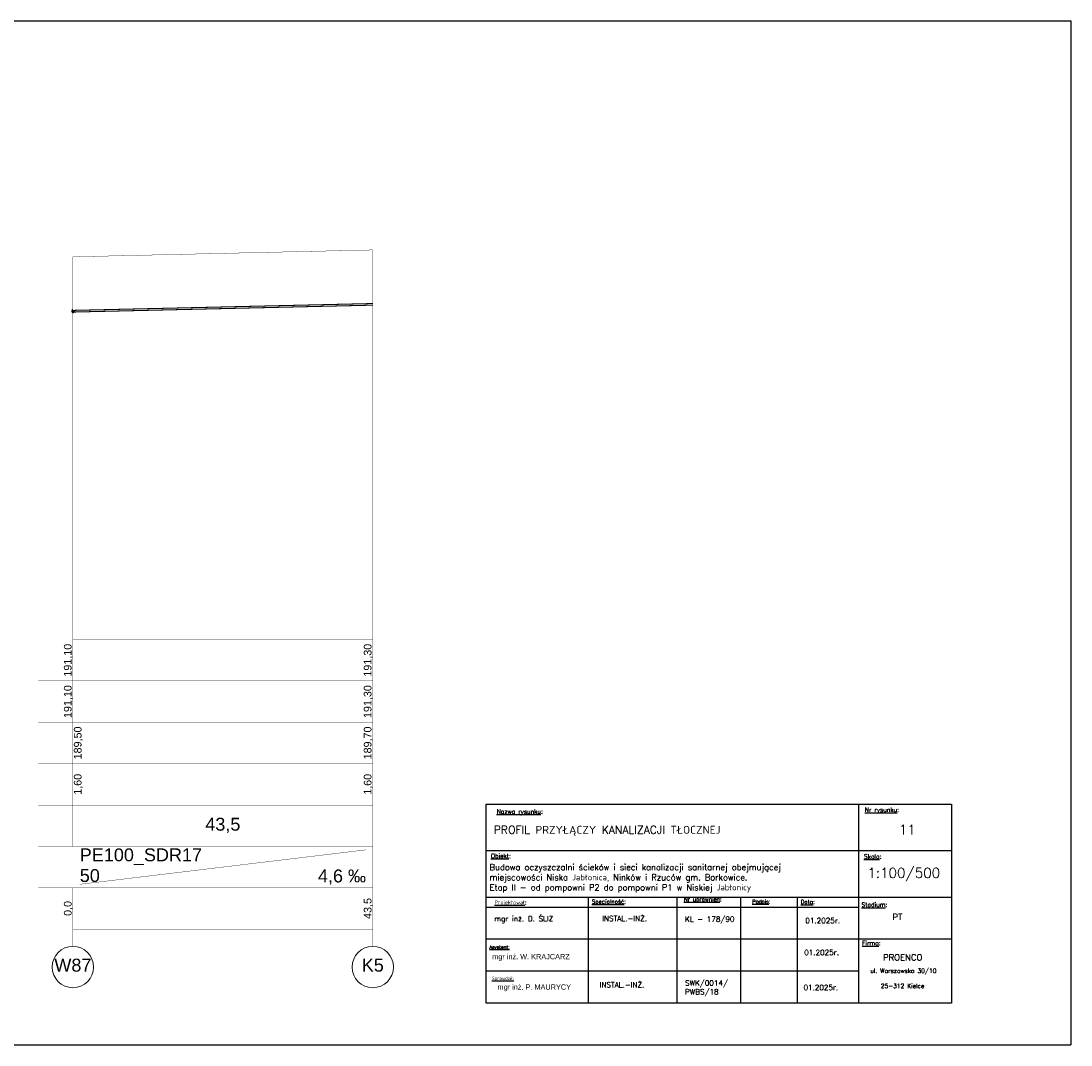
# Model space of a CAD drawing. Header units: inches. Extents: x -156 to 1086, y -12 to 33.
# Tile 30 of 30: x 852 to 882, y -12 to 18. Entities that reach past the tile are written whole.
import ezdxf
from ezdxf.lldxf.tags import DXFTag

# ---------------------------------------------------------------- set-up
doc = ezdxf.new("R2010")
doc.units = ezdxf.units.IN
doc.header["$MEASUREMENT"] = 0
doc.set_wipeout_variables(frame=1)
doc.linetypes.add('GDE', pattern=[0])
doc.layers.add('EDZPD_L_0', color=3, linetype='GDE', lineweight=18)
doc.layers.add('TABELKI', color=7, linetype='Continuous', lineweight=25)
for name, color, linetype, true_color in [('IS_Sieci_na_profilu', 7, 'SOLID', 0x000000), ('IS_Tabelka_profilu', 7, 'SOLID', 0x000000), ('IS_Tabelka_profilu_-_opisy', 7, 'SOLID', 0x000000), ('IS_Teren_proj', 7, 'SOLID', 0x000000)]:
    doc.layers.add(name, color=color, linetype=linetype, true_color=true_color)
tags = doc.linetypes.add('DOT', pattern=[5, 0, -5]).pattern_tags.tags
tags[6:7] = [DXFTag(74, 4), DXFTag(75, 0), DXFTag(340, '0'), DXFTag(46, 0.0), DXFTag(50, 0.0), DXFTag(44, 0.0), DXFTag(45, 0.0)]
tags[4:5] = [DXFTag(74, 4), DXFTag(75, 0), DXFTag(340, '0'), DXFTag(46, 0.0), DXFTag(50, 0.0), DXFTag(44, 0.0), DXFTag(45, 0.0)]
tags = doc.linetypes.add('SOLID', pattern=[10, 10, 0]).pattern_tags.tags
tags[6:7] = [DXFTag(74, 4), DXFTag(75, 0), DXFTag(340, '0'), DXFTag(46, 0.0), DXFTag(50, 0.0), DXFTag(44, 0.0), DXFTag(45, 0.0)]
tags[4:5] = [DXFTag(74, 4), DXFTag(75, 0), DXFTag(340, '0'), DXFTag(46, 0.0), DXFTag(50, 0.0), DXFTag(44, 0.0), DXFTag(45, 0.0)]

msp = doc.modelspace()

# ---------------------------------------------------------------- linework, layer by layer
for p, q in [((702.014, 17.94), (882.366, 17.94)), ((882.366, 17.94), (882.366, -11.76)), ((702.014, -11.76), (882.366, -11.76))]:
    msp.add_line(p, q)
at = {"layer": 'EDZPD_L_0', "linetype": 'GDE'}
msp.add_line((873.807, -7.017), (873.76, -6.956), dxfattribs=at)
at = {"layer": 'IS_Sieci_na_profilu', "ltscale": 0.01, "const_width": 0.03}
for points in [[(853.41, 9.546), (862.11, 9.745)], [(853.41, 9.498), (862.11, 9.698)]]:
    msp.add_lwpolyline(points, dxfattribs=at)
at = {"layer": 'IS_Sieci_na_profilu', "linetype": 'DOT', "lineweight": 60, "ltscale": 0.01}
msp.add_ellipse((853.416, 9.525), major_axis=(0, 0.025), ratio=0.198572, dxfattribs=at)
at = {"layer": 'IS_Tabelka_profilu', "ltscale": 0.01, "const_width": 0.01}
for points in [[(862.11, 11.3), (862.11, 0)], [(853.41, 11.1), (853.41, 0)], [(853.41, 0), (853.41, 11.1)], [(853.41, 0), (853.41, 1.2)], [(862.11, 0), (862.11, 1.2)], [(862.11, -6), (853.41, -6), (853.41, 0), (862.11, 0), (862.11, -6)], [(852.41, -1.2), (853.41, -1.2)], [(853.41, -1.2), (862.11, -1.2)], [(852.41, -2.4), (853.41, -2.4)], [(853.41, -2.4), (862.11, -2.4)], [(852.41, -3.6), (853.41, -3.6)], [(853.41, -3.6), (862.11, -3.6)], [(852.41, -4.8), (853.41, -4.8)], [(853.41, -4.8), (862.11, -4.8)], [(852.41, -6), (853.41, -6)], [(853.41, -6), (862.11, -6)], [(862.11, -7.2), (862.11, -6)], [(852.41, -7.2), (853.41, -7.2)], [(862.11, -8.4), (853.41, -8.4), (853.41, -7.2), (862.11, -7.2), (862.11, -8.4)], [(853.41, -7.2), (862.11, -7.2)], [(853.41, -8.4), (862.11, -8.4)]]:
    msp.add_lwpolyline(points, dxfattribs=at)
at = {"layer": 'IS_Tabelka_profilu_-_opisy', "ltscale": 0.01, "const_width": 0.01}
for points in [[(853.61, -7.1), (861.914, -6.1)], [(853.41, -8.9), (853.41, -8.4)], [(862.11, -8.9), (862.11, -8.4)]]:
    msp.add_lwpolyline(points, dxfattribs=at)
at = {"layer": 'IS_Tabelka_profilu_-_opisy', "lineweight": 9, "ltscale": 0.01}
for centre in [(853.41, -9.5), (862.11, -9.5)]:
    msp.add_ellipse(centre, major_axis=(0.6, 0), ratio=1, dxfattribs=at)
at = {"layer": 'IS_Teren_proj', "ltscale": 0.01, "const_width": 0.01}
msp.add_lwpolyline([(853.41, 11.1), (862.11, 11.3)], dxfattribs=at)
at = {"layer": 'TABELKI'}
msp.add_line((872.151, -7.662), (878.902, -7.662), dxfattribs=at)

# ---------------------------------------------------------------- texts
at = {"layer": 'IS_Tabelka_profilu_-_opisy', "ltscale": 0.01, "char_height": 0.2232, "rotation": 90}
for s, insert, attachment_point in [('\\fArial|b0|i0;191,10', (853.414, -0.6), 8), ('\\fArial|b0|i0;191,30', (862.114, -0.6), 8), ('\\fArial|b0|i0;191,10', (853.414, -1.8), 8), ('\\fArial|b0|i0;191,30', (862.114, -1.8), 8), ('\\fArial|b0|i0;189,50', (853.438, -3), 2), ('\\fArial|b0|i0;189,70', (862.114, -3), 8), ('\\fArial|b0|i0;1,60', (853.438, -4.2), 2), ('\\fArial|b0|i0;1,60', (862.114, -4.2), 8), ('\\fArial|b0|i0;0,0', (853.414, -7.8), 8), ('\\fArial|b0|i0;43,5', (862.114, -7.8), 8)]:
    msp.add_mtext(s, dxfattribs=dict(at, insert=insert, attachment_point=attachment_point))
at = {"layer": 'IS_Tabelka_profilu_-_opisy', "ltscale": 0.01, "char_height": 0.3744}
for s, insert, attachment_point in [('\\fArial|b0|i0;43,5', (857.76, -5.614), 8), ('\\fArial|b0|i0;PE100_SDR17', (853.61, -6.058), 1), ('{\\fArial|b0|i0|c238|p34;50}', (853.61, -6.658), 1), ('\\fArial|b0|i0;4,6 ‰', (861.914, -7.114), 9), ('\\fArial|b0|i0;W87', (853.41, -9.258), 2), ('\\fArial|b0|i0;K5', (862.11, -9.258), 2)]:
    msp.add_mtext(s, dxfattribs=dict(at, insert=insert, attachment_point=attachment_point))

# ---------------------------------------------------------------- next in the draw order: wipeouts: each hides what was drawn before it
msp.add_wipeout([(865.4, -4.773), (878.902, -4.773), (878.902, -10.552), (865.4, -10.552)]).dxf.layer = 'TABELKI'

# ---------------------------------------------------------------- next in the draw order: linework, layer by layer
at = {"layer": 'TABELKI'}
msp.add_line((872.151, -7.662), (878.902, -7.662), dxfattribs=at)

# ---------------------------------------------------------------- next in the draw order: wipeouts: each hides what was drawn before it
msp.add_wipeout([(865.4, -4.773), (878.902, -4.773), (878.902, -10.552), (865.4, -10.552)]).dxf.layer = 'TABELKI'

# ---------------------------------------------------------------- next in the draw order: linework, layer by layer
for p, q in [((865.4, -4.773), (878.902, -4.773)), ((865.4, -10.552), (865.4, -4.773)), ((876.201, -4.773), (876.201, -10.552)), ((878.902, -4.773), (878.902, -10.552)), ((865.4, -6.124), (878.902, -6.124)), ((865.4, -7.476), (878.902, -7.476)), ((868.356, -7.476), (868.357, -10.552)), ((870.928, -7.46), (870.928, -10.552)), ((872.774, -7.476), (872.774, -10.552)), ((874.425, -7.491), (874.425, -10.552)), ((865.4, -7.759), (876.201, -7.759)), ((865.4, -8.686), (878.902, -8.686)), ((865.4, -9.612), (876.202, -9.612)), ((878.902, -10.552), (865.4, -10.552))]:
    msp.add_line(p, q, dxfattribs=at)

# ---------------------------------------------------------------- next in the draw order: texts
at = {"layer": 'TABELKI', "attachment_point": 1}
for s, insert, char_height, width in [('{\\Fsimplex.shx|c238;\\LNr rysunku\\l:}', (876.386, -4.874), 0.12776, 5.12851), ('{\\Fsimplex.shx|c238;\\LNazwa rysunku\\l:}', (865.703, -4.925), 0.12776, 5.12851), ('{\\Fsimplex.shx|c238;\\LObiekt\\l:}', (865.536, -6.212), 0.12776, 5.12851), ('{\\Fsimplex.shx|c238;\\LSkala\\l:}', (876.36, -6.229), 0.12776, 5.12851), ('{\\Fsimplex.shx|c238;\\LProjektował\\l:}', (865.64, -7.565), 0.11794, 4.73401), ('{\\Fsimplex|c238;\\LSpecjalność\\l:}', (868.466, -7.541), 0.11794, 4.73401), ('{\\Fsimplex.shx|c238;\\LNr uprawnień\\l:}', (871.135, -7.476), 0.11794, 4.73401), ('{\\Fsimplex.shx|c238;\\LPodpis\\l:}', (873.119, -7.546), 0.10811, 4.73401), ('{\\Fsimplex.shx|c238;\\LData\\l:}', (874.524, -7.549), 0.11794, 4.73401), ('{\\Fsimplex.shx|c238;\\LStadium\\l:}', (876.287, -7.628), 0.12776, 5.12851), ('{\\Fsimplex.shx|c238;\\LFirma\\l:}', (876.308, -8.741), 0.12776, 5.12851), ('{\\fsimplex.shx|b0|i0|c238|p0;\\LAsystent:}', (865.493, -8.872), 0.09828, 3.94501), ('{\\Fsimplex.shx|c238;ul. Warszawska 30/10}', (876.543, -9.546), 0.12613, 3.55051), ('{\\fsimplex.shx|b0|i0|c238|p0;\\LSprawdził:}', (865.567, -9.78), 0.09828, 3.94501), ('{\\Fsimplex.shx|c238;25-312 Kielce}', (876.849, -9.982), 0.12613, 3.55051)]:
    msp.add_mtext(s, dxfattribs=dict(at, insert=insert, char_height=char_height, width=width))
at = {"layer": 'TABELKI', "lineweight": 25, "attachment_point": 1}
for s, insert, char_height, width in [('{\\fsimplex.shx|b0|i0|c238|p0;PROFIL PRZYŁĄCZY KANALIZACJI TŁOCZNEJ}', (865.62, -5.404), 0.22932, 11.79616), ('{\\fsimplex.shx|b0|i0|c238|p0;11}', (877.371, -5.37), 0.28665, 7.10102), ('\\pt11.674;{\\Fsimplex|c238;Budowa oczyszczalni ścieków i sieci kanalizacji sanitarnej obejmującej \\Pmiejscowości Niska Jabłonica, Ninków i Rzuców gm. Borkowice. \\PEtap II - od pompowni P2 do pompowni P1 w Niskiej Jabłonicy}', (865.5, -6.518), 0.17513, 11.61341), ('{\\fsimplex.shx|b0|i0|c238|p0;1:100/500}', (876.458, -6.626), 0.28665, 7.10102), ('{\\Fsimplex.shx|c238;\\H0.6622x;mgr inż. D. ŚLIZ}', (865.635, -8.02), 0.23189, 8.25731), ('{\\Fsimplex.shx|c238;INSTAL.-INŻ.}', (868.768, -8.018), 0.15356, 10.73451), ('{\\Fsimplex.shx|c238;KL - 178/90}', (871.169, -8.033), 0.15356, 10.73451), ('{\\fsimplex.shx|b0|i0|c238|p0;01.2025r.}', (874.659, -8.076), 0.15356, 10.73451), ('{\\Fsimplex|c238;PT}', (877.187, -7.954), 0.18018, 7.10102), ('{\\H0.6622x;mgr inż. W. KRAJCARZ}', (865.574, -9.121), 0.23189, 8.25731), ('{\\fsimplex.shx|b0|i0|c238|p0;01.2025r.}', (874.626, -8.999), 0.15356, 10.73451), ('{\\H0.6622x;mgr inż. P. MAURYCY}', (865.729, -10.002), 0.23189, 8.25731), ('{\\Fsimplex.shx|c238;INSTAL.-INŻ.}', (868.692, -9.94), 0.15356, 10.73451), ('{\\Fsimplex|c238;SWK/0014/\\PPWBS/18}', (871.169, -9.886), 0.15356, 10.73451), ('{\\fsimplex.shx|b0|i0|c238|p0;01.2025r.}', (874.606, -10.017), 0.15356, 10.73451)]:
    msp.add_mtext(s, dxfattribs=dict(at, insert=insert, char_height=char_height, width=width))
at = {"layer": 'TABELKI', "lineweight": 30, "insert": (876.912, -9.131), "char_height": 0.18018, "width": 7.10102, "attachment_point": 1}
msp.add_mtext('{\\Fsimplex.shx|c238;PROENCO}', dxfattribs=at)

doc.saveas('drawing.dxf')
